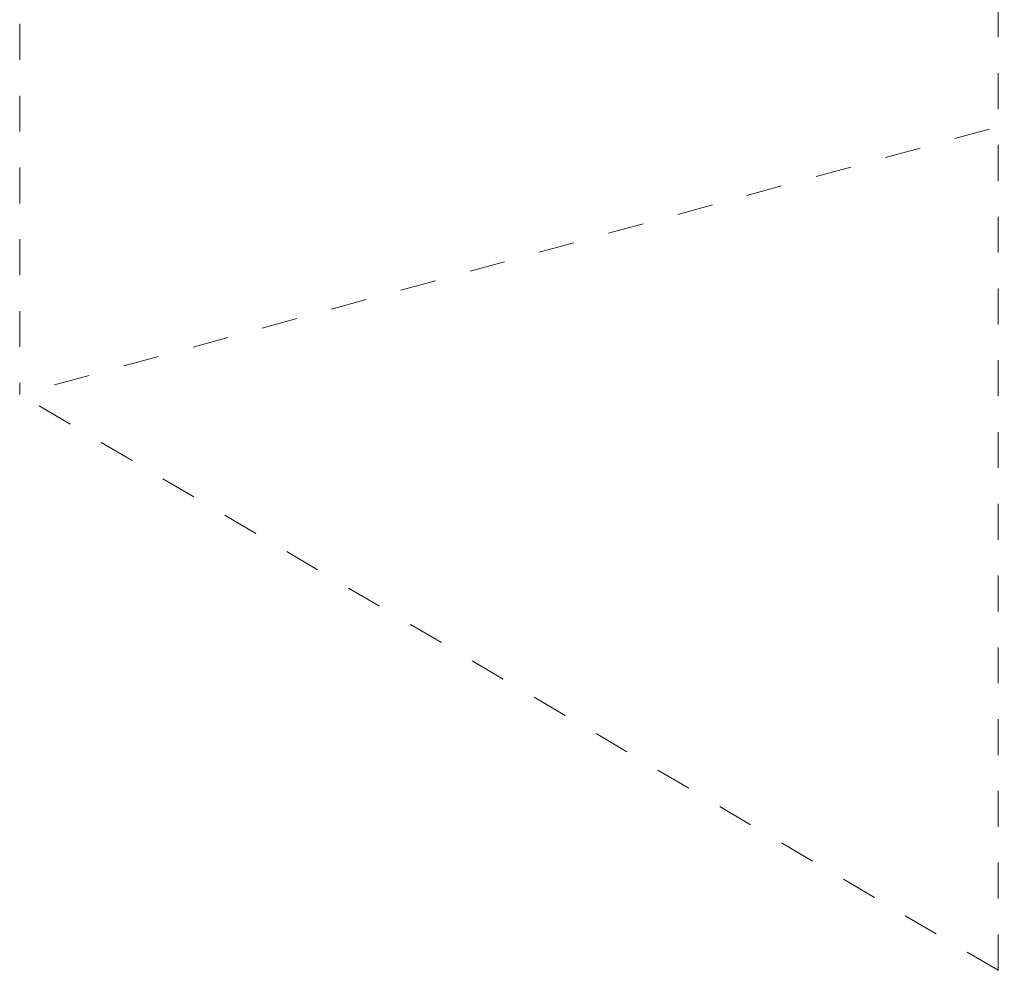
# Model space of a CAD drawing. Header units: millimetres. Extents: x 37142 to 74566, y 2709 to 34045.
# Tile 27 of 58: x 63926 to 68041, y 18163 to 22137. Entities that reach past the tile are written whole.
import ezdxf

# ---------------------------------------------------------------- set-up
doc = ezdxf.new("R2010")
doc.units = ezdxf.units.MM
doc.linetypes.add('ADSK_Скрыто', pattern=[300, 150, -150])
doc.layers.add('G-____-____-SYMB', color=111, linetype='ADSK_Скрыто', lineweight=20)

msp = doc.modelspace()

# ---------------------------------------------------------------- linework, layer by layer
at = {"layer": 'G-____-____-SYMB'}
for p, q in [((63926.4, 32618.6), (63926.4, 20570)), ((68015.4, 18162.9), (68015.4, 30211.5)), ((69136.1, 21996), (63926.4, 20570)), ((68015.4, 18162.9), (63926.4, 20570)), ((73225.1, 19589), (68015.4, 18162.9))]:
    msp.add_line(p, q, dxfattribs=at)

doc.saveas('drawing.dxf')
